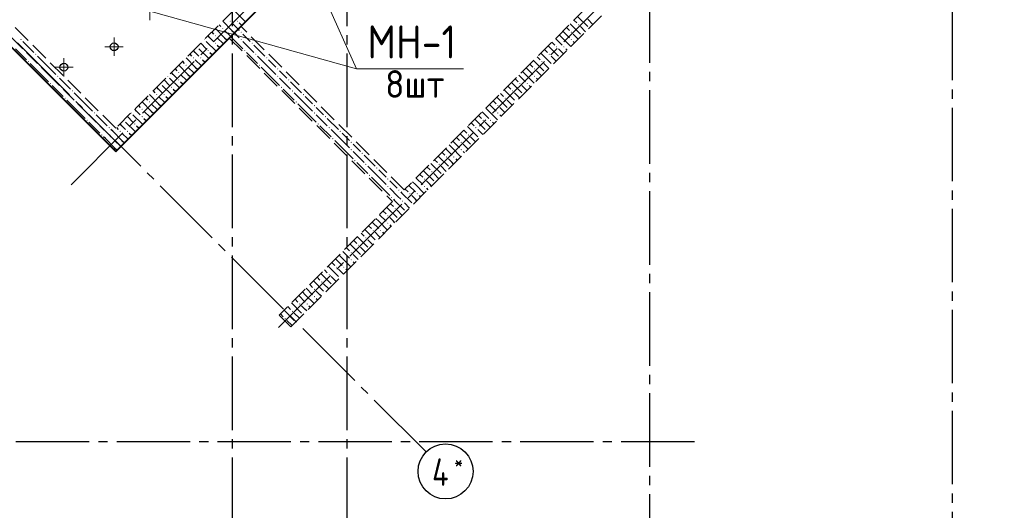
# Model space of a CAD drawing. Header units: millimetres. Extents: x 40580 to 1168286, y -220995 to 81020.
# Tile 168 of 194: x 493201 to 503939, y -120343 to -115000. Entities that reach past the tile are written whole.
import ezdxf

# ---------------------------------------------------------------- set-up
doc = ezdxf.new("R2010")
doc.units = ezdxf.units.MM
for name, pattern in [('______2', [270, 200, -70]), ('______5', [1100, 800, -100, 100, -100]), ('CENTER', [2, 1.25, -0.25, 0.25, -0.25])]:
    doc.linetypes.add(name, pattern=pattern)
for name, color, linetype, lineweight in [('Standard', 7, 'Continuous', 25), ('ОСИ', 7, 'CENTER', 15), ('Основная', 7, 'Continuous', 40), ('Примечания', 7, 'Continuous', 13), ('Размерная линия_ общее', 7, 'Continuous', 25)]:
    doc.layers.add(name, color=color, linetype=linetype, lineweight=lineweight)
doc.layers.add('ЖБ Стена верхний уровень', color=7, linetype='______2', true_color=0x656565)
doc.styles.add('ISOCPEUR', font='isocpeur.ttf')

msp = doc.modelspace()

# ---------------------------------------------------------------- hatches: boundary and pattern name
at = {"layer": 'ЖБ Стена верхний уровень', "linetype": 'Continuous', "lineweight": -3, "transparency": 33554687}
for points in [[(495409.3, -115095.3), (495415.8, -115088.8), (495422.3, -115095.3), (495415.8, -115101.8)], [(495489.3, -115015.3), (495495.8, -115008.8), (495502.3, -115015.3), (495495.8, -115021.8)], [(495569.3, -115015.3), (495575.8, -115008.8), (495582.3, -115015.3), (495575.8, -115021.8)], [(499289.3, -115055.3), (499295.8, -115048.8), (499302.3, -115055.3), (499295.8, -115061.8)], [(493209.3, -115215.3), (493215.8, -115208.8), (493222.3, -115215.3), (493215.8, -115221.8)], [(495218.5, -115211.6), (495222.3, -115215.3), (495215.8, -115221.8), (495212, -115218.1)], [(495329.3, -115175.3), (495335.8, -115168.8), (495342.3, -115175.3), (495335.8, -115181.8)], [(495609.3, -115135.3), (495615.8, -115128.8), (495622.3, -115135.3), (495615.8, -115141.8)], [(495609.3, -115215.3), (495615.8, -115208.8), (495622.3, -115215.3), (495615.8, -115221.8)], [(499209.3, -115135.3), (499215.8, -115128.8), (499222.3, -115135.3), (499215.8, -115141.8)], [(499209.3, -115215.3), (499215.8, -115208.8), (499222.3, -115215.3), (499215.8, -115221.8)], [(495138.5, -115291.6), (495142.3, -115295.3), (495135.8, -115301.8), (495132, -115298.1)], [(495329.3, -115255.3), (495335.8, -115248.8), (495342.3, -115255.3), (495335.8, -115261.8)], [(495729.3, -115255.3), (495735.8, -115248.8), (495742.3, -115255.3), (495735.8, -115261.8)], [(499049.3, -115295.3), (499055.8, -115288.8), (499062.3, -115295.3), (499055.8, -115301.8)], [(499129.3, -115295.3), (499135.8, -115288.8), (499142.3, -115295.3), (499135.8, -115301.8)], [(493249.3, -115335.3), (493255.8, -115328.8), (493262.3, -115335.3), (493255.8, -115341.8)], [(493369.3, -115375.3), (493375.8, -115368.8), (493382.3, -115375.3), (493375.8, -115381.8)], [(495089.3, -115415.3), (495095.8, -115408.8), (495102.3, -115415.3), (495095.8, -115421.8)], [(495169.3, -115415.3), (495175.8, -115408.8), (495182.3, -115415.3), (495175.8, -115421.8)], [(495249.3, -115335.3), (495255.8, -115328.8), (495262.3, -115335.3), (495255.8, -115341.8)], [(495649.3, -115335.3), (495655.8, -115328.8), (495662.3, -115335.3), (495655.8, -115341.8)], [(495769.3, -115375.3), (495775.8, -115368.8), (495782.3, -115375.3), (495775.8, -115381.8)], [(495889.3, -115415.3), (495895.8, -115408.8), (495902.3, -115415.3), (495895.8, -115421.8)], [(498969.3, -115375.3), (498975.8, -115368.8), (498982.3, -115375.3), (498975.8, -115381.8)], [(493289.3, -115455.3), (493295.8, -115448.8), (493302.3, -115455.3), (493295.8, -115461.8)], [(493409.3, -115495.3), (493415.8, -115488.8), (493422.3, -115495.3), (493415.8, -115501.8)], [(495009.3, -115495.3), (495015.8, -115488.8), (495022.3, -115495.3), (495015.8, -115501.8)], [(495809.3, -115495.3), (495815.8, -115488.8), (495822.3, -115495.3), (495815.8, -115501.8)], [(496009.3, -115535.3), (496015.8, -115528.8), (496022.3, -115535.3), (496015.8, -115541.8)], [(498809.3, -115535.3), (498815.8, -115528.8), (498822.3, -115535.3), (498815.8, -115541.8)], [(498889.3, -115455.3), (498895.8, -115448.8), (498902.3, -115455.3), (498895.8, -115461.8)], [(493609.3, -115615.3), (493615.8, -115608.8), (493622.3, -115615.3), (493615.8, -115621.8)], [(494818.5, -115611.6), (494822.3, -115615.3), (494815.8, -115621.8), (494812, -115618.1)], [(494929.3, -115575.3), (494935.8, -115568.8), (494942.3, -115575.3), (494935.8, -115581.8)], [(496009.3, -115615.3), (496015.8, -115608.8), (496022.3, -115615.3), (496015.8, -115621.8)], [(498809.3, -115615.3), (498815.8, -115608.8), (498822.3, -115615.3), (498815.8, -115621.8)], [(493529.3, -115695.3), (493535.8, -115688.8), (493542.3, -115695.3), (493535.8, -115701.8)], [(493649.3, -115735.3), (493655.8, -115728.8), (493662.3, -115735.3), (493655.8, -115741.8)], [(494738.5, -115691.6), (494742.3, -115695.3), (494735.8, -115701.8), (494732, -115698.1)], [(494849.3, -115735.3), (494855.8, -115728.8), (494862.3, -115735.3), (494855.8, -115741.8)], [(494929.3, -115655.3), (494935.8, -115648.8), (494942.3, -115655.3), (494935.8, -115661.8)], [(496049.3, -115735.3), (496055.8, -115728.8), (496062.3, -115735.3), (496055.8, -115741.8)], [(496129.3, -115655.3), (496135.8, -115648.8), (496142.3, -115655.3), (496135.8, -115661.8)], [(498649.3, -115695.3), (498655.8, -115688.8), (498662.3, -115695.3), (498655.8, -115701.8)], [(498729.3, -115695.3), (498735.8, -115688.8), (498742.3, -115695.3), (498735.8, -115701.8)], [(493689.3, -115855.3), (493695.8, -115848.8), (493702.3, -115855.3), (493695.8, -115861.8)], [(493769.3, -115775.3), (493775.8, -115768.8), (493782.3, -115775.3), (493775.8, -115781.8)], [(494689.3, -115815.3), (494695.8, -115808.8), (494702.3, -115815.3), (494695.8, -115821.8)], [(494769.3, -115815.3), (494775.8, -115808.8), (494782.3, -115815.3), (494775.8, -115821.8)], [(496169.3, -115775.3), (496175.8, -115768.8), (496182.3, -115775.3), (496175.8, -115781.8)], [(496289.3, -115815.3), (496295.8, -115808.8), (496302.3, -115815.3), (496295.8, -115821.8)], [(498489.3, -115855.3), (498495.8, -115848.8), (498502.3, -115855.3), (498495.8, -115861.8)], [(498569.3, -115775.3), (498575.8, -115768.8), (498582.3, -115775.3), (498575.8, -115781.8)], [(493809.3, -115895.3), (493815.8, -115888.8), (493822.3, -115895.3), (493815.8, -115901.8)], [(494609.3, -115895.3), (494615.8, -115888.8), (494622.3, -115895.3), (494615.8, -115901.8)], [(496209.3, -115895.3), (496215.8, -115888.8), (496222.3, -115895.3), (496215.8, -115901.8)], [(496409.3, -115935.3), (496415.8, -115928.8), (496422.3, -115935.3), (496415.8, -115941.8)], [(498409.3, -115935.3), (498415.8, -115928.8), (498422.3, -115935.3), (498415.8, -115941.8)], [(494009.3, -116015.3), (494015.8, -116008.8), (494022.3, -116015.3), (494015.8, -116021.8)], [(494418.5, -116011.6), (494422.3, -116015.3), (494415.8, -116021.8), (494412, -116018.1)], [(494529.3, -115975.3), (494535.8, -115968.8), (494542.3, -115975.3), (494535.8, -115981.8)], [(494529.3, -116055.3), (494535.8, -116048.8), (494542.3, -116055.3), (494535.8, -116061.8)], [(496409.3, -116015.3), (496415.8, -116008.8), (496422.3, -116015.3), (496415.8, -116021.8)], [(496529.3, -116055.3), (496535.8, -116048.8), (496542.3, -116055.3), (496535.8, -116061.8)], [(498409.3, -116015.3), (498415.8, -116008.8), (498422.3, -116015.3), (498415.8, -116021.8)], [(493929.3, -116095.3), (493935.8, -116088.8), (493942.3, -116095.3), (493935.8, -116101.8)], [(494049.3, -116135.3), (494055.8, -116128.8), (494062.3, -116135.3), (494055.8, -116141.8)], [(494169.3, -116175.3), (494175.8, -116168.8), (494182.3, -116175.3), (494175.8, -116181.8)], [(494338.5, -116091.6), (494342.3, -116095.3), (494335.8, -116101.8), (494332, -116098.1)], [(494449.3, -116135.3), (494455.8, -116128.8), (494462.3, -116135.3), (494455.8, -116141.8)], [(496449.3, -116135.3), (496455.8, -116128.8), (496462.3, -116135.3), (496455.8, -116141.8)], [(496569.3, -116175.3), (496575.8, -116168.8), (496582.3, -116175.3), (496575.8, -116181.8)], [(498169.3, -116175.3), (498175.8, -116168.8), (498182.3, -116175.3), (498175.8, -116181.8)], [(498249.3, -116095.3), (498255.8, -116088.8), (498262.3, -116095.3), (498255.8, -116101.8)], [(498329.3, -116095.3), (498335.8, -116088.8), (498342.3, -116095.3), (498335.8, -116101.8)], [(494089.3, -116255.3), (494095.8, -116248.8), (494102.3, -116255.3), (494095.8, -116261.8)], [(494209.3, -116295.3), (494215.8, -116288.8), (494222.3, -116295.3), (494215.8, -116301.8)], [(494289.3, -116215.3), (494295.8, -116208.8), (494302.3, -116215.3), (494295.8, -116221.8)], [(494369.3, -116215.3), (494375.8, -116208.8), (494382.3, -116215.3), (494375.8, -116221.8)], [(496609.3, -116295.3), (496615.8, -116288.8), (496622.3, -116295.3), (496615.8, -116301.8)], [(496689.3, -116215.3), (496695.8, -116208.8), (496702.3, -116215.3), (496695.8, -116221.8)], [(498089.3, -116255.3), (498095.8, -116248.8), (498102.3, -116255.3), (498095.8, -116261.8)], [(496809.3, -116335.3), (496815.8, -116328.8), (496822.3, -116335.3), (496815.8, -116341.8)], [(498009.3, -116335.3), (498015.8, -116328.8), (498022.3, -116335.3), (498015.8, -116341.8)], [(496809.3, -116415.3), (496815.8, -116408.8), (496822.3, -116415.3), (496815.8, -116421.8)], [(496929.3, -116455.3), (496935.8, -116448.8), (496942.3, -116455.3), (496935.8, -116461.8)], [(497849.3, -116495.3), (497855.8, -116488.8), (497862.3, -116495.3), (497855.8, -116501.8)], [(497929.3, -116495.3), (497935.8, -116488.8), (497942.3, -116495.3), (497935.8, -116501.8)], [(498009.3, -116415.3), (498015.8, -116408.8), (498022.3, -116415.3), (498015.8, -116421.8)], [(496849.3, -116535.3), (496855.8, -116528.8), (496862.3, -116535.3), (496855.8, -116541.8)], [(496969.3, -116575.3), (496975.8, -116568.8), (496982.3, -116575.3), (496975.8, -116581.8)], [(497089.3, -116615.3), (497095.8, -116608.8), (497102.3, -116615.3), (497095.8, -116621.8)], [(497769.3, -116575.3), (497775.8, -116568.8), (497782.3, -116575.3), (497775.8, -116581.8)], [(497009.3, -116695.3), (497015.8, -116688.8), (497022.3, -116695.3), (497015.8, -116701.8)], [(497689.3, -116655.3), (497695.8, -116648.8), (497702.3, -116655.3), (497695.8, -116661.8)], [(497209.3, -116735.3), (497215.8, -116728.8), (497222.3, -116735.3), (497215.8, -116741.8)], [(497209.3, -116815.3), (497215.8, -116808.8), (497222.3, -116815.3), (497215.8, -116821.8)], [(497609.3, -116735.3), (497615.8, -116728.8), (497622.3, -116735.3), (497615.8, -116741.8)], [(497609.3, -116815.3), (497615.8, -116808.8), (497622.3, -116815.3), (497615.8, -116821.8)], [(497249.3, -116935.3), (497255.8, -116928.8), (497262.3, -116935.3), (497255.8, -116941.8)], [(497329.3, -116855.3), (497335.8, -116848.8), (497342.3, -116855.3), (497335.8, -116861.8)], [(497449.3, -116895.3), (497455.8, -116888.8), (497462.3, -116895.3), (497455.8, -116901.8)], [(497529.3, -116895.3), (497535.8, -116888.8), (497542.3, -116895.3), (497535.8, -116901.8)], [(497369.3, -116975.3), (497375.8, -116968.8), (497382.3, -116975.3), (497375.8, -116981.8)], [(497209.3, -117135.3), (497215.8, -117128.8), (497222.3, -117135.3), (497215.8, -117141.8)], [(497289.3, -117055.3), (497295.8, -117048.8), (497302.3, -117055.3), (497295.8, -117061.8)], [(497209.3, -117215.3), (497215.8, -117208.8), (497222.3, -117215.3), (497215.8, -117221.8)], [(497049.3, -117295.3), (497055.8, -117288.8), (497062.3, -117295.3), (497055.8, -117301.8)], [(497129.3, -117295.3), (497135.8, -117288.8), (497142.3, -117295.3), (497135.8, -117301.8)], [(496889.3, -117455.3), (496895.8, -117448.8), (496902.3, -117455.3), (496895.8, -117461.8)], [(496969.3, -117375.3), (496975.8, -117368.8), (496982.3, -117375.3), (496975.8, -117381.8)], [(496809.3, -117535.3), (496815.8, -117528.8), (496822.3, -117535.3), (496815.8, -117541.8)], [(496809.3, -117615.3), (496815.8, -117608.8), (496822.3, -117615.3), (496815.8, -117621.8)], [(496569.3, -117775.3), (496575.8, -117768.8), (496582.3, -117775.3), (496575.8, -117781.8)], [(496649.3, -117695.3), (496655.8, -117688.8), (496662.3, -117695.3), (496655.8, -117701.8)], [(496729.3, -117695.3), (496735.8, -117688.8), (496742.3, -117695.3), (496735.8, -117701.8)], [(496489.3, -117855.3), (496495.8, -117848.8), (496502.3, -117855.3), (496495.8, -117861.8)], [(496409.3, -117935.3), (496415.8, -117928.8), (496422.3, -117935.3), (496415.8, -117941.8)], [(496249.3, -118095.3), (496255.8, -118088.8), (496262.3, -118095.3), (496255.8, -118101.8)], [(496329.3, -118095.3), (496335.8, -118088.8), (496342.3, -118095.3), (496335.8, -118101.8)], [(496409.3, -118015.3), (496415.8, -118008.8), (496422.3, -118015.3), (496415.8, -118021.8)], [(496169.3, -118175.3), (496175.8, -118168.8), (496182.3, -118175.3), (496175.8, -118181.8)], [(496089.3, -118255.3), (496095.8, -118248.8), (496102.3, -118255.3), (496095.8, -118261.8)]]:
    msp.add_hatch(color=7, dxfattribs=at).paths.add_polyline_path(points, flags=16)

# ---------------------------------------------------------------- linework, layer by layer
for centre in [(494230.7, -115294.2), (493682.7, -115517)]:
    msp.add_circle(centre, 42.5)
at = {"layer": 'ЖБ Стена верхний уровень', "color": 251, "linetype": '______2', "lineweight": -3, "true_color": 0x656565, "transparency": 33554687}
for p, q in [((502245.8, -112002.7), (497395, -116853.4)), ((496157.6, -118345.4), (502373, -112129.9)), ((495613.1, -115071.5), (497486.9, -113197.7)), ((496129.3, -114300.8), (494248.4, -116181.7)), ((494248.4, -116181.7), (493046.3, -114979.6)), ((492919, -115106.9), (494121.1, -116308.9)), ((497395, -116853.4), (495613.1, -115071.5)), ((494248.4, -116436.2), (495485.8, -115198.8)), ((495485.8, -115198.8), (497267.7, -116980.7)), ((494121.1, -116308.9), (494248.4, -116436.2)), ((497267.7, -116980.7), (496030.3, -118218.1)), ((496030.3, -118218.1), (496157.6, -118345.4))]:
    msp.add_line(p, q, dxfattribs=at)
at = {"layer": 'ЖБ Стена верхний уровень', "color": 9, "linetype": 'Continuous', "lineweight": -3, "true_color": 0xc7c7c7, "transparency": 33554687}
for p, q in [((495555.8, -114915.3), (495662.5, -115022.1)), ((499284.4, -114964), (499395.8, -115075.3)), ((499451.7, -115051.3), (499395.8, -114995.3)), ((495435.8, -115195.3), (495335.3, -115094.8)), ((495375.3, -115054.8), (495395.8, -115075.3)), ((495515.8, -115115.3), (495415.3, -115014.8)), ((495515.8, -115035.3), (495582.5, -115102.1)), ((495582.5, -115102.1), (495595.8, -115115.3)), ((495595.8, -115035.3), (495622.5, -115062.1)), ((499164.4, -115084), (499195.8, -115115.3)), ((499204.4, -115044), (499315.8, -115155.3)), ((499244.4, -115004), (499275.8, -115035.3)), ((499371.7, -115131.3), (499315.8, -115075.3)), ((493115.8, -115195.3), (493235.8, -115315.3)), ((495275.8, -115195.3), (495255.2, -115174.8)), ((495315.8, -115235.3), (495275.8, -115195.3)), ((495295.3, -115134.8), (495315.8, -115155.3)), ((495355.8, -115195.3), (495422.5, -115262.1)), ((495435.8, -115115.3), (495502.5, -115182.1)), ((495435.8, -115195.3), (495462.5, -115222.1)), ((495502.5, -115182.1), (495515.8, -115195.3)), ((495515.8, -115115.3), (495542.5, -115142.1)), ((495515.8, -115195.3), (495635.8, -115315.3)), ((495542.5, -115142.1), (495595.8, -115195.3)), ((495675.8, -115195.3), (495635.8, -115155.3)), ((495715.8, -115235.3), (495675.8, -115195.3)), ((499044.4, -115204), (499115.8, -115275.3)), ((499084.4, -115164), (499115.8, -115195.3)), ((499115.8, -115195.3), (499211.7, -115291.3)), ((499124.4, -115124), (499195.8, -115195.3)), ((499275.8, -115195.3), (499235.8, -115155.3)), ((499291.7, -115211.3), (499275.8, -115195.3)), ((493155.8, -115315.3), (493275.8, -115435.3)), ((493235.8, -115235.3), (493355.8, -115355.3)), ((495155.8, -115315.3), (495262.5, -115422.1)), ((495175.2, -115254.8), (495235.8, -115315.3)), ((495235.8, -115235.3), (495342.5, -115342.1)), ((495355.8, -115275.3), (495382.5, -115302.1)), ((495635.8, -115235.3), (495755.8, -115355.3)), ((495755.8, -115275.3), (495875.8, -115395.3)), ((498964.4, -115284), (499075.8, -115395.3)), ((499004.4, -115244), (499035.8, -115275.3)), ((499115.8, -115355.3), (499075.8, -115315.3)), ((499155.8, -115315.3), (499171.7, -115331.3)), ((499235.8, -115235.3), (499251.7, -115251.3)), ((493275.8, -115355.3), (493395.8, -115475.3)), ((493515.8, -115515.3), (493395.8, -115395.3)), ((495115.8, -115515.3), (495015.3, -115414.8)), ((495055.2, -115374.8), (495075.8, -115395.3)), ((495115.8, -115355.3), (495095.3, -115334.8)), ((495155.8, -115395.3), (495115.8, -115355.3)), ((495275.8, -115355.3), (495302.5, -115382.1)), ((495675.8, -115355.3), (495795.8, -115475.3)), ((495915.8, -115515.3), (495795.8, -115395.3)), ((498844.4, -115404), (498875.8, -115435.3)), ((498884.4, -115364), (498995.8, -115475.3)), ((498924.4, -115324), (498955.8, -115355.3)), ((499051.7, -115451.3), (498995.8, -115395.3)), ((499131.7, -115371.3), (499115.8, -115355.3)), ((493435.8, -115595.3), (493315.8, -115475.3)), ((493435.8, -115515.3), (493515.8, -115595.3)), ((493515.8, -115515.3), (493595.8, -115595.3)), ((494895.3, -115534.8), (494915.8, -115555.3)), ((495035.8, -115595.3), (494935.3, -115494.8)), ((494975.3, -115454.8), (494995.8, -115475.3)), ((495035.8, -115515.3), (495102.5, -115582.1)), ((495115.8, -115435.3), (495182.5, -115502.1)), ((495115.8, -115515.3), (495142.5, -115542.1)), ((495195.8, -115435.3), (495222.5, -115462.1)), ((495835.8, -115515.3), (495915.8, -115595.3)), ((495915.8, -115435.3), (495995.8, -115515.3)), ((495915.8, -115515.3), (495995.8, -115595.3)), ((498724.4, -115524), (498795.8, -115595.3)), ((498764.4, -115484), (498795.8, -115515.3)), ((498804.4, -115444), (498915.8, -115555.3)), ((498971.7, -115531.3), (498915.8, -115475.3)), ((493435.8, -115595.3), (493515.8, -115675.3)), ((493515.8, -115595.3), (493635.8, -115715.3)), ((493635.8, -115635.3), (493755.8, -115755.3)), ((494835.8, -115635.3), (494942.5, -115742.1)), ((494875.8, -115595.3), (494855.2, -115574.8)), ((494915.8, -115635.3), (494875.8, -115595.3)), ((494955.8, -115595.3), (495022.5, -115662.1)), ((495035.8, -115595.3), (495062.5, -115622.1)), ((495915.8, -115595.3), (496035.8, -115715.3)), ((496075.8, -115595.3), (496035.8, -115555.3)), ((496035.8, -115635.3), (496155.8, -115755.3)), ((496115.8, -115635.3), (496075.8, -115595.3)), ((498604.4, -115644), (498635.8, -115675.3)), ((498644.4, -115604), (498715.8, -115675.3)), ((498684.4, -115564), (498715.8, -115595.3)), ((498715.8, -115595.3), (498811.7, -115691.3)), ((498875.8, -115595.3), (498835.8, -115555.3)), ((498835.8, -115635.3), (498851.7, -115651.3)), ((498891.7, -115611.3), (498875.8, -115595.3)), ((493555.8, -115715.3), (493675.8, -115835.3)), ((494715.8, -115755.3), (494695.3, -115734.8)), ((494755.8, -115715.3), (494862.5, -115822.1)), ((494775.3, -115654.8), (494835.8, -115715.3)), ((494955.8, -115675.3), (494982.5, -115702.1)), ((496155.8, -115675.3), (496275.8, -115795.3)), ((498524.4, -115724), (498555.8, -115755.3)), ((498564.4, -115684), (498675.8, -115795.3)), ((498715.8, -115755.3), (498675.8, -115715.3)), ((498755.8, -115715.3), (498771.7, -115731.3)), ((493675.8, -115755.3), (493795.8, -115875.3)), ((493915.8, -115915.3), (493795.8, -115795.3)), ((494575.3, -115854.8), (494595.8, -115875.3)), ((494715.8, -115915.3), (494615.3, -115814.8)), ((494655.2, -115774.8), (494675.8, -115795.3)), ((494755.8, -115795.3), (494715.8, -115755.3)), ((494715.8, -115835.3), (494782.5, -115902.1)), ((494795.8, -115835.3), (494822.5, -115862.1)), ((494875.8, -115755.3), (494902.5, -115782.1)), ((496075.8, -115755.3), (496195.8, -115875.3)), ((496315.8, -115915.3), (496195.8, -115795.3)), ((496315.8, -115835.3), (496395.8, -115915.3)), ((498404.4, -115844), (498515.8, -115955.3)), ((498444.4, -115804), (498475.8, -115835.3)), ((498484.4, -115764), (498595.8, -115875.3)), ((498651.7, -115851.3), (498595.8, -115795.3)), ((498731.7, -115771.3), (498715.8, -115755.3)), ((493835.8, -115995.3), (493715.8, -115875.3)), ((493835.8, -115915.3), (493915.8, -115995.3)), ((493915.8, -115915.3), (493995.8, -115995.3)), ((494495.3, -115934.8), (494515.8, -115955.3)), ((494635.8, -115995.3), (494535.3, -115894.8)), ((494635.8, -115915.3), (494702.5, -115982.1)), ((494715.8, -115915.3), (494742.5, -115942.1)), ((496235.8, -115915.3), (496315.8, -115995.3)), ((496315.8, -115915.3), (496395.8, -115995.3)), ((496475.8, -115995.3), (496435.8, -115955.3)), ((498284.4, -115964), (498315.8, -115995.3)), ((498324.4, -115924), (498395.8, -115995.3)), ((498364.4, -115884), (498395.8, -115915.3)), ((498475.8, -115995.3), (498435.8, -115955.3)), ((498571.7, -115931.3), (498515.8, -115875.3)), ((493835.8, -115995.3), (493915.8, -116075.3)), ((493915.8, -115995.3), (494035.8, -116115.3)), ((494035.8, -116035.3), (494155.8, -116155.3)), ((494375.3, -116054.8), (494435.8, -116115.3)), ((494435.8, -116035.3), (494542.5, -116142.1)), ((494475.8, -115995.3), (494455.2, -115974.8)), ((494515.8, -116035.3), (494475.8, -115995.3)), ((494555.8, -115995.3), (494622.5, -116062.1)), ((494635.8, -115995.3), (494662.5, -116022.1)), ((496315.8, -115995.3), (496435.8, -116115.3)), ((496435.8, -116035.3), (496555.8, -116155.3)), ((496515.8, -116035.3), (496475.8, -115995.3)), ((498204.4, -116044), (498235.8, -116075.3)), ((498244.4, -116004), (498315.8, -116075.3)), ((498315.8, -115995.3), (498411.7, -116091.3)), ((498435.8, -116035.3), (498451.7, -116051.3)), ((498491.7, -116011.3), (498475.8, -115995.3)), ((493955.8, -116115.3), (494075.8, -116235.3)), ((494075.8, -116155.3), (494175.2, -116254.8)), ((494255.2, -116174.8), (494275.8, -116195.3)), ((494315.8, -116155.3), (494295.3, -116134.8)), ((494355.8, -116195.3), (494315.8, -116155.3)), ((494355.8, -116115.3), (494462.5, -116222.1)), ((494475.8, -116155.3), (494502.5, -116182.1)), ((494555.8, -116075.3), (494582.5, -116102.1)), ((496475.8, -116155.3), (496595.8, -116275.3)), ((496555.8, -116075.3), (496675.8, -116195.3)), ((498084.4, -116164), (498195.8, -116275.3)), ((498124.4, -116124), (498155.8, -116155.3)), ((498164.4, -116084), (498275.8, -116195.3)), ((498315.8, -116155.3), (498275.8, -116115.3)), ((498331.7, -116171.3), (498315.8, -116155.3)), ((498355.8, -116115.3), (498371.7, -116131.3)), ((494135.3, -116294.8), (494115.8, -116275.3)), ((494175.3, -116254.8), (494195.8, -116275.3)), ((494215.2, -116214.8), (494195.8, -116195.3)), ((494315.8, -116315.3), (494215.3, -116214.8)), ((494315.8, -116235.3), (494382.5, -116302.1)), ((494395.8, -116235.3), (494422.5, -116262.1)), ((496715.8, -116315.3), (496595.8, -116195.3)), ((496715.8, -116235.3), (496795.8, -116315.3)), ((497964.4, -116284), (497995.8, -116315.3)), ((498004.4, -116244), (498115.8, -116355.3)), ((498044.4, -116204), (498075.8, -116235.3)), ((498171.7, -116331.3), (498115.8, -116275.3)), ((498251.7, -116251.3), (498195.8, -116195.3)), ((494235.8, -116395.3), (494135.3, -116294.8)), ((494235.8, -116315.3), (494302.5, -116382.1)), ((494235.8, -116395.3), (494262.5, -116422.1)), ((494315.8, -116315.3), (494342.5, -116342.1)), ((496635.8, -116315.3), (496715.8, -116395.3)), ((496715.8, -116315.3), (496795.8, -116395.3)), ((496715.8, -116395.3), (496835.8, -116515.3)), ((496875.8, -116395.3), (496835.8, -116355.3)), ((496915.8, -116435.3), (496875.8, -116395.3)), ((497884.4, -116364), (497915.8, -116395.3)), ((497915.8, -116395.3), (498011.7, -116491.3)), ((497924.4, -116324), (497995.8, -116395.3)), ((498075.8, -116395.3), (498035.8, -116355.3)), ((498091.7, -116411.3), (498075.8, -116395.3)), ((496835.8, -116435.3), (496955.8, -116555.3)), ((496955.8, -116475.3), (497075.8, -116595.3)), ((497764.4, -116484), (497875.8, -116595.3)), ((497804.4, -116444), (497835.8, -116475.3)), ((497844.4, -116404), (497915.8, -116475.3)), ((498035.8, -116435.3), (498051.7, -116451.3)), ((496875.8, -116555.3), (496995.8, -116675.3)), ((497115.8, -116715.3), (496995.8, -116595.3)), ((497644.4, -116604), (497675.8, -116635.3)), ((497684.4, -116564), (497795.8, -116675.3)), ((497724.4, -116524), (497755.8, -116555.3)), ((497851.7, -116651.3), (497795.8, -116595.3)), ((497915.8, -116555.3), (497875.8, -116515.3)), ((497931.7, -116571.3), (497915.8, -116555.3)), ((497955.8, -116515.3), (497971.7, -116531.3)), ((497035.8, -116715.3), (497115.8, -116795.3)), ((497115.8, -116635.3), (497195.8, -116715.3)), ((497115.8, -116715.3), (497195.8, -116795.3)), ((497564.4, -116684), (497595.8, -116715.3)), ((497604.4, -116644), (497715.8, -116755.3)), ((497771.7, -116731.3), (497715.8, -116675.3)), ((497115.8, -116795.3), (497235.8, -116915.3)), ((497275.8, -116795.3), (497235.8, -116755.3)), ((497315.8, -116835.3), (497275.8, -116795.3)), ((497444.4, -116804), (497515.8, -116875.3)), ((497484.4, -116764), (497515.8, -116795.3)), ((497515.8, -116795.3), (497611.7, -116891.3)), ((497524.4, -116724), (497595.8, -116795.3)), ((497675.8, -116795.3), (497635.8, -116755.3)), ((497691.7, -116811.3), (497675.8, -116795.3)), ((497235.8, -116835.3), (497324.4, -116924)), ((497324.4, -116924), (497355.8, -116955.3)), ((497355.8, -116875.3), (497364.4, -116884)), ((497364.4, -116884), (497475.8, -116995.3)), ((497404.4, -116844), (497435.8, -116875.3)), ((497515.8, -116955.3), (497475.8, -116915.3)), ((497555.8, -116915.3), (497571.7, -116931.3)), ((497635.8, -116835.3), (497651.7, -116851.3)), ((497244.4, -117004), (497275.8, -117035.3)), ((497275.8, -116955.3), (497284.4, -116964)), ((497284.4, -116964), (497395.8, -117075.3)), ((497451.7, -117051.3), (497395.8, -116995.3)), ((497531.7, -116971.3), (497515.8, -116955.3)), ((497124.4, -117124), (497195.8, -117195.3)), ((497164.4, -117084), (497195.8, -117115.3)), ((497204.4, -117044), (497315.8, -117155.3)), ((497371.7, -117131.3), (497315.8, -117075.3)), ((497004.4, -117244), (497035.8, -117275.3)), ((497044.4, -117204), (497115.8, -117275.3)), ((497084.4, -117164), (497115.8, -117195.3)), ((497115.8, -117195.3), (497211.7, -117291.3)), ((497275.8, -117195.3), (497235.8, -117155.3)), ((497235.8, -117235.3), (497251.7, -117251.3)), ((497291.7, -117211.3), (497275.8, -117195.3)), ((496924.4, -117324), (496955.8, -117355.3)), ((496964.4, -117284), (497075.8, -117395.3)), ((497115.8, -117355.3), (497075.8, -117315.3)), ((497131.7, -117371.3), (497115.8, -117355.3)), ((497155.8, -117315.3), (497171.7, -117331.3)), ((496804.4, -117444), (496915.8, -117555.3)), ((496844.4, -117404), (496875.8, -117435.3)), ((496884.4, -117364), (496995.8, -117475.3)), ((497051.7, -117451.3), (496995.8, -117395.3)), ((496684.4, -117564), (496715.8, -117595.3)), ((496724.4, -117524), (496795.8, -117595.3)), ((496764.4, -117484), (496795.8, -117515.3)), ((496875.8, -117595.3), (496835.8, -117555.3)), ((496971.7, -117531.3), (496915.8, -117475.3)), ((496564.4, -117684), (496675.8, -117795.3)), ((496604.4, -117644), (496635.8, -117675.3)), ((496644.4, -117604), (496715.8, -117675.3)), ((496715.8, -117595.3), (496811.7, -117691.3)), ((496835.8, -117635.3), (496851.7, -117651.3)), ((496891.7, -117611.3), (496875.8, -117595.3)), ((496484.4, -117764), (496595.8, -117875.3)), ((496524.4, -117724), (496555.8, -117755.3)), ((496715.8, -117755.3), (496675.8, -117715.3)), ((496731.7, -117771.3), (496715.8, -117755.3)), ((496755.8, -117715.3), (496771.7, -117731.3)), ((496364.4, -117884), (496395.8, -117915.3)), ((496404.4, -117844), (496515.8, -117955.3)), ((496444.4, -117804), (496475.8, -117835.3)), ((496571.7, -117931.3), (496515.8, -117875.3)), ((496651.7, -117851.3), (496595.8, -117795.3)), ((496244.4, -118004), (496315.8, -118075.3)), ((496284.4, -117964), (496315.8, -117995.3)), ((496315.8, -117995.3), (496411.7, -118091.3)), ((496324.4, -117924), (496395.8, -117995.3)), ((496475.8, -117995.3), (496435.8, -117955.3)), ((496491.7, -118011.3), (496475.8, -117995.3)), ((496164.4, -118084), (496275.8, -118195.3)), ((496204.4, -118044), (496235.8, -118075.3)), ((496435.8, -118035.3), (496451.7, -118051.3)), ((496044.4, -118204), (496075.8, -118235.3)), ((496084.4, -118164), (496195.8, -118275.3)), ((496124.4, -118124), (496155.8, -118155.3)), ((496251.7, -118251.3), (496195.8, -118195.3)), ((496315.8, -118155.3), (496275.8, -118115.3)), ((496331.7, -118171.3), (496315.8, -118155.3)), ((496355.8, -118115.3), (496371.7, -118131.3)), ((496171.7, -118331.3), (496115.8, -118275.3))]:
    msp.add_line(p, q, dxfattribs=at)
at = {"layer": 'ОСИ', "color": 8, "linetype": '______5', "lineweight": -3, "transparency": 33554687}
for p, q in [((495518.8, -87868.4), (495518.8, -121308.4)), ((496768.8, -87868.4), (496768.8, -121308.4)), ((493760.5, -116796.8), (502029.4, -108527.9)), ((496023.2, -118352.5), (503938.6, -110437.1)), ((503368.8, -112659.8), (503368.8, -121308.4)), ((497632.7, -119707.4), (490745.7, -112820.4)), ((500068.8, -114668.4), (500068.8, -121308.4)), ((500558.8, -119598.4), (488068.3, -119598.4))]:
    msp.add_line(p, q, dxfattribs=at)
at = {"layer": 'ОСИ', "color": 7, "linetype": 'Continuous', "lineweight": -3, "transparency": 33554687}
msp.add_circle((497844.8, -119919.5), 300, dxfattribs=at)
at = {"layer": 'Основная', "transparency": 33554687}
for p, q in [((494248.4, -116436.2), (498049.1, -112635.5)), ((491681.6, -113869.4), (494248.4, -116436.2))]:
    msp.add_line(p, q, dxfattribs=at)
at = {"layer": 'Примечания', "color": 7, "linetype": 'Continuous', "lineweight": 13, "transparency": 33554687}
for p, q in [((495970.2, -113512.3), (496873.4, -115535.8)), ((494619.6, -115005.3), (494619.6, -114805.3)), ((494619.6, -114905.3), (496873.4, -115535.8)), ((494230.7, -115394.2), (494230.7, -115194.2)), ((494330.7, -115294.2), (494130.7, -115294.2)), ((493682.7, -115617), (493682.7, -115417)), ((493782.7, -115517), (493582.7, -115517)), ((496873.4, -115535.8), (498041.8, -115535.8))]:
    msp.add_line(p, q, dxfattribs=at)
at = {"layer": 'Размерная линия_ общее', "color": 7, "linetype": 'Continuous', "lineweight": 18, "transparency": 33554687}
for p, q in [((494305.7, -115294.2), (494155.7, -115294.2)), ((494230.7, -115369.2), (494230.7, -115219.2)), ((493757.7, -115517), (493607.7, -115517)), ((493682.7, -115592), (493682.7, -115442))]:
    msp.add_line(p, q, dxfattribs=at)

# ---------------------------------------------------------------- texts
at = {"layer": 'Standard', "color": 7, "linetype": 'Continuous', "lineweight": 25, "transparency": 33554687, "attachment_point": 9, "style": 'ISOCPEUR'}
for s, insert, char_height, width in [('\\W0.88;МН-1', (497959.6, -115421.6), 360, 1201.72), ('{\\W0.9300;8шт}', (497833.8, -115849.6), 300, 888.55)]:
    msp.add_mtext(s, dxfattribs=dict(at, insert=insert, char_height=char_height, width=width))
at = {"layer": 'ОСИ', "color": 7, "linetype": 'Continuous', "lineweight": 25, "transparency": 33554687, "attachment_point": 7, "style": 'ISOCPEUR'}
for s, insert, char_height, width in [('\\W0.80;*', (497938.3, -119902), 180, 215.909), ('\\W0.80;4', (497698.3, -120077), 300, 359.83)]:
    msp.add_mtext(s, dxfattribs=dict(at, insert=insert, char_height=char_height, width=width))

doc.saveas('drawing.dxf')
